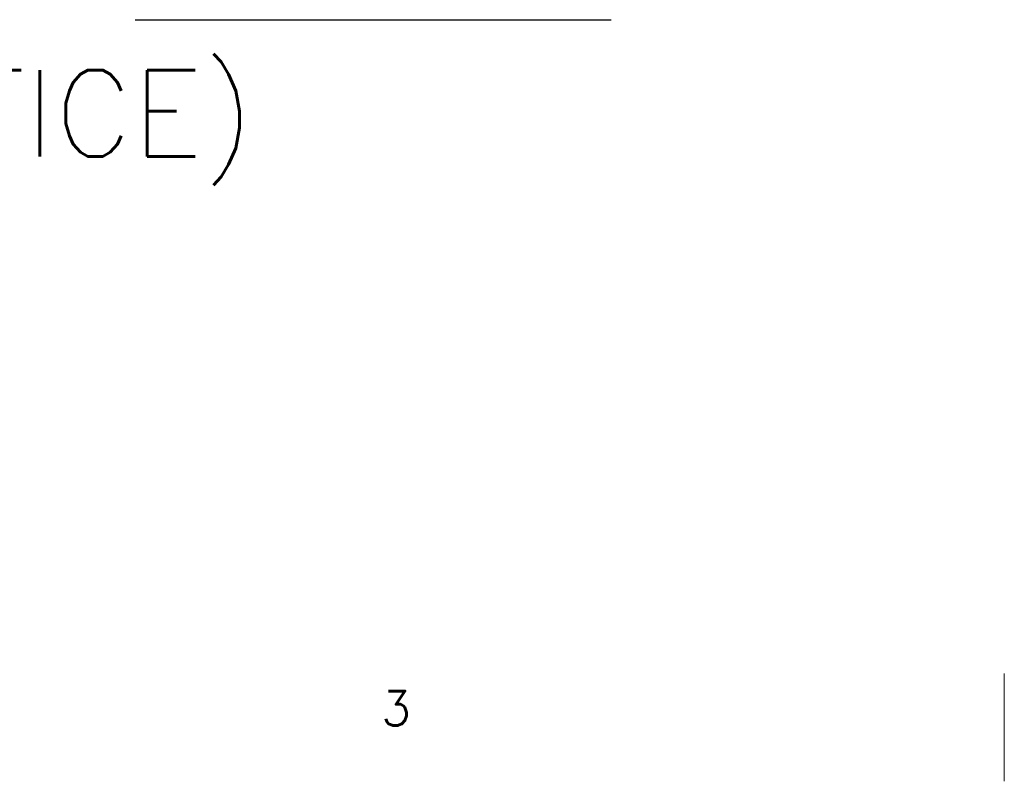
# Model space of a CAD drawing. Header units: inches. Extents: x 3 to 388, y 9 to 244.
# Tile 3 of 53: x 143 to 196, y 9 to 49. Entities that reach past the tile are written whole.
import ezdxf

# ---------------------------------------------------------------- set-up
doc = ezdxf.new("R2010")
doc.units = ezdxf.units.IN
doc.header["$LTSCALE"] = 23
doc.header["$MEASUREMENT"] = 0
doc.layers.get('0').update_dxf_attribs({"lineweight": 0})
doc.layers.add('Border (ANSI)', color=7, linetype='Continuous', lineweight=5)
doc.layers.add('Symbol (ANSI)', color=7, linetype='Continuous', lineweight=5)
doc.styles.add('Note Text (ANSI)', font='RomanS.shx')

# ---------------------------------------------------------------- blocks, each defined once
blk = doc.blocks.new('Borders Default Border')
at = {"layer": 'Border (ANSI)', "flags": 128}
blk.add_lwpolyline([(8.5, 0.37), (8.5, 0.62)], dxfattribs=at)
at = {"layer": 'Border (ANSI)', "insert": (7.0559, 0.4992), "char_height": 0.08, "attachment_point": 7, "style": 'Note Text (ANSI)'}
blk.add_mtext('3', dxfattribs=at)

msp = doc.modelspace()

# ---------------------------------------------------------------- linework, layer by layer
at = {"layer": 'Symbol (ANSI)', "lineweight": 30}
msp.add_line((149.1601, 49.1141), (174.5458, 49.1141), dxfattribs=at)

# ---------------------------------------------------------------- block references
at = {"xscale": 23, "yscale": 23, "zscale": 23}
msp.add_blockref('Borders Default Border', (0, 0), dxfattribs=at)

# ---------------------------------------------------------------- texts
at = {"layer": 'Symbol (ANSI)', "insert": (9.8274, 37.4917), "char_height": 2.3, "width": 143.554748, "attachment_point": 4, "line_spacing_factor": 0.871445, "style": 'Note Text (ANSI)'}
msp.add_mtext('{\\fRomanS|b0|i0|c0|p2;\\H2x;PART#: WA723618SSFSN43PT\\P(DATA SUBJECT TO CHANGE WITHOUT \\H1.50009x; \\H0.66663x;NOTICE)\\H1.397x; \\H0.71582x;\\P \\H1.22775x; \\H0.8145x;\\P\\H0.6x;THIS DRAWING IS PROPERTY OF HUBBELL INC. WIEGMANN\\H1.37103x; \\H0.72938x;\\PALL INFORMATION IS PROPRIETARY AND NOT TO BE DUPLICATED\\H1.10259x; \\H0.90695x;\\P\\H1.14606x; }', dxfattribs=at)

doc.saveas('drawing.dxf')
